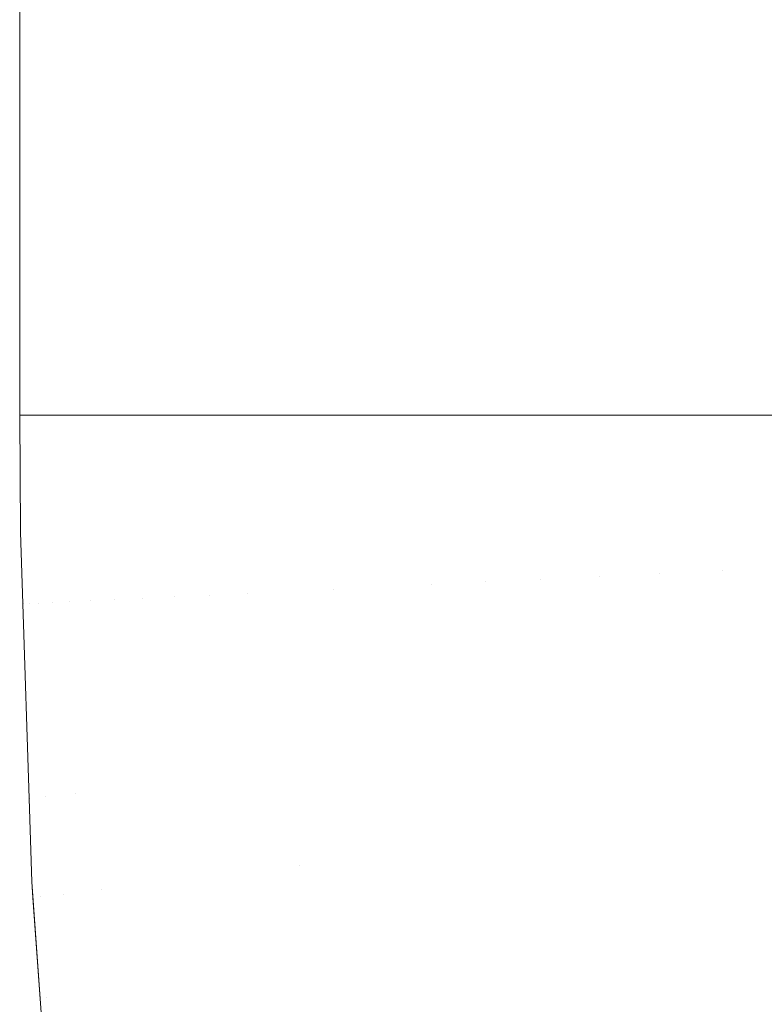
# Model space of a CAD drawing. Header units: centimetres. Extents: x -17.1 to 18.2, y 4.2 to 6.
# Tile 33 of 256: x -17.0865 to -17.074, y 4.2903 to 4.3069. Entities that reach past the tile are written whole.
import ezdxf

# ---------------------------------------------------------------- set-up
doc = ezdxf.new("R2010")
doc.units = ezdxf.units.CM
doc.header["$LTSCALE"] = 2.54
doc.layers.add('Lucido design-1', color=7, linetype='Continuous')

# ---------------------------------------------------------------- blocks, each defined once
blk = doc.blocks.new('Gruppo-3-1')
at = {"color": 7, "linetype": 'Continuous', "lineweight": 9}
for points, invisible_edges in [([(-17.086476, 5.900212, -2276.319046), (-17.086537, 5.900212, -2276.32217), (-17.086537, 4.300212, -2276.32217), (-17.086476, 4.300212, -2276.319046)], 8), ([(-17.086476, 4.300212, -2276.925294), (-17.086537, 4.300212, -2276.92217), (-17.086537, 5.900212, -2276.92217), (-17.086476, 5.900212, -2276.925294)], 8), ([(-17.086476, 4.300212, -2276.319046), (-17.086421, 4.300212, -2276.316248), (-17.086421, 5.900212, -2276.316248), (-17.086476, 5.900212, -2276.319046)], 10), ([(-17.086476, 5.900212, -2276.925294), (-17.086421, 5.900212, -2276.928092), (-17.086421, 4.300212, -2276.928092), (-17.086476, 4.300212, -2276.925294)], 10), ([(-17.086048, 5.900212, -2276.310032), (-17.086421, 5.900212, -2276.316248), (-17.086421, 4.300212, -2276.316248), (-17.086215, 4.300212, -2276.312817)], 10), ([(-17.086215, 4.300212, -2276.931522), (-17.086421, 4.300212, -2276.928092), (-17.086421, 5.900212, -2276.928092), (-17.086215, 5.900212, -2276.931522)], 10), ([(-17.086215, 4.300212, -2276.312817), (-17.086048, 4.300212, -2276.310032), (-17.086048, 5.900212, -2276.310032)], 10), ([(-17.086215, 5.900212, -2276.931522), (-17.086048, 5.900212, -2276.934308), (-17.086048, 4.300212, -2276.934308), (-17.086215, 4.300212, -2276.931522)], 10), ([(-17.085423, 5.900212, -2276.3039), (-17.086048, 5.900212, -2276.310032), (-17.086048, 4.300212, -2276.310032), (-17.085702, 4.300212, -2276.306643)], 10), ([(-17.085702, 4.300212, -2276.937697), (-17.086048, 4.300212, -2276.934308), (-17.086048, 5.900212, -2276.934308), (-17.085702, 5.900212, -2276.937697)], 10), ([(-17.085702, 4.300212, -2276.306643), (-17.085423, 4.300212, -2276.3039), (-17.085423, 5.900212, -2276.3039)], 10), ([(-17.085702, 5.900212, -2276.937697), (-17.085423, 5.900212, -2276.94044), (-17.085423, 4.300212, -2276.94044), (-17.085702, 4.300212, -2276.937697)], 10), ([(-17.084557, 5.900212, -2276.2979), (-17.085423, 5.900212, -2276.3039), (-17.085423, 4.300212, -2276.3039), (-17.084941, 4.300212, -2276.300558)], 10), ([(-17.084941, 4.300212, -2276.943782), (-17.085423, 4.300212, -2276.94044), (-17.085423, 5.900212, -2276.94044), (-17.084941, 5.900212, -2276.943782)], 10), ([(-17.084941, 4.300212, -2276.300558), (-17.084557, 4.300212, -2276.2979), (-17.084557, 5.900212, -2276.2979)], 10), ([(-17.084941, 5.900212, -2276.943782), (-17.084557, 5.900212, -2276.94644), (-17.084557, 4.300212, -2276.94644), (-17.084941, 4.300212, -2276.943782)], 10), ([(-17.083467, 5.900212, -2276.292076), (-17.084557, 5.900212, -2276.2979), (-17.084557, 4.300212, -2276.2979), (-17.083939, 4.300212, -2276.294596)], 10), ([(-17.083939, 4.300212, -2276.949744), (-17.084557, 4.300212, -2276.94644), (-17.084557, 5.900212, -2276.94644), (-17.083939, 5.900212, -2276.949744)], 10), ([(-17.083939, 4.300212, -2276.294596), (-17.083467, 4.300212, -2276.292076), (-17.083467, 5.900212, -2276.292076)], 10), ([(-17.083939, 5.900212, -2276.949744), (-17.083467, 5.900212, -2276.952263), (-17.083467, 4.300212, -2276.952263), (-17.083939, 4.300212, -2276.949744)], 10), ([(-17.082172, 5.900212, -2276.286466), (-17.083467, 5.900212, -2276.292076), (-17.083467, 4.300212, -2276.292076), (-17.082708, 4.300212, -2276.288788)], 10), ([(-17.082708, 4.300212, -2276.955552), (-17.083467, 4.300212, -2276.952263), (-17.083467, 5.900212, -2276.952263), (-17.082708, 5.900212, -2276.955552)], 10), ([(-17.082708, 4.300212, -2276.288788), (-17.082172, 4.300212, -2276.286466), (-17.082172, 5.900212, -2276.286466)], 10), ([(-17.082708, 5.900212, -2276.955552), (-17.082172, 5.900212, -2276.957874), (-17.082172, 4.300212, -2276.957874), (-17.082708, 4.300212, -2276.955552)], 10), ([(-17.080694, 5.900212, -2276.281099), (-17.082172, 5.900212, -2276.286466), (-17.082172, 4.300212, -2276.286466), (-17.081262, 4.300212, -2276.283162)], 10), ([(-17.081262, 4.300212, -2276.961178), (-17.082172, 4.300212, -2276.957874), (-17.082172, 5.900212, -2276.957874), (-17.081262, 5.900212, -2276.961178)], 10), ([(-17.081262, 4.300212, -2276.283162), (-17.080694, 4.300212, -2276.281099), (-17.080694, 5.900212, -2276.281099)], 10), ([(-17.081262, 5.900212, -2276.961178), (-17.080694, 5.900212, -2276.963241), (-17.080694, 4.300212, -2276.963241), (-17.081262, 4.300212, -2276.961178)], 10), ([(-17.079055, 5.900212, -2276.275998), (-17.080694, 5.900212, -2276.281099), (-17.080694, 4.300212, -2276.281099), (-17.079616, 4.300212, -2276.277744)], 10), ([(-17.079616, 4.300212, -2276.966596), (-17.080694, 4.300212, -2276.963241), (-17.080694, 5.900212, -2276.963241), (-17.079616, 5.900212, -2276.966596)], 10), ([(-17.079616, 4.300212, -2276.277744), (-17.079055, 4.300212, -2276.275998), (-17.079055, 5.900212, -2276.275998)], 10), ([(-17.079616, 5.900212, -2276.966596), (-17.079055, 5.900212, -2276.968341), (-17.079055, 4.300212, -2276.968341), (-17.079616, 4.300212, -2276.966596)], 10), ([(-17.077281, 5.900212, -2276.271181), (-17.079055, 5.900212, -2276.275998), (-17.079055, 4.300212, -2276.275998), (-17.077787, 4.300212, -2276.272554)], 10), ([(-17.078731, 4.300212, -2276.969223), (-17.079055, 4.300212, -2276.968341), (-17.079055, 5.900212, -2276.968341), (-17.078731, 5.900212, -2276.969223)], 10), ([(-17.077787, 4.300212, -2276.971786), (-17.078731, 4.300212, -2276.969223), (-17.078731, 5.900212, -2276.969223), (-17.077787, 5.900212, -2276.971786)], 10), ([(-17.077787, 4.300212, -2276.272554), (-17.077281, 4.300212, -2276.271181), (-17.077281, 5.900212, -2276.271181)], 10), ([(-17.077787, 5.900212, -2276.971786), (-17.077281, 5.900212, -2276.973159), (-17.077281, 4.300212, -2276.973159), (-17.077787, 4.300212, -2276.971786)], 10), ([(-17.075395, 5.900212, -2276.266656), (-17.077281, 5.900212, -2276.271181), (-17.077281, 4.300212, -2276.271181), (-17.075793, 4.300212, -2276.267611)], 10), ([(-17.07681, 4.300212, -2276.974289), (-17.077281, 4.300212, -2276.973159), (-17.077281, 5.900212, -2276.973159), (-17.07681, 5.900212, -2276.974289)], 10), ([(-17.075793, 4.300212, -2276.976729), (-17.07681, 4.300212, -2276.974289), (-17.07681, 5.900212, -2276.974289), (-17.075793, 5.900212, -2276.976729)], 10), ([(-17.075793, 4.300212, -2276.267611), (-17.075395, 4.300212, -2276.266656), (-17.075395, 5.900212, -2276.266656)], 10), ([(-17.075793, 5.900212, -2276.976729), (-17.075395, 5.900212, -2276.977684), (-17.075395, 4.300212, -2276.977684), (-17.075793, 4.300212, -2276.976729)], 10), ([(-17.073418, 5.900212, -2276.262425), (-17.075395, 5.900212, -2276.266656), (-17.075395, 4.300212, -2276.266656), (-17.073653, 4.300212, -2276.262928)], 10), ([(-17.074733, 4.300212, -2276.9791), (-17.075395, 4.300212, -2276.977684), (-17.075395, 5.900212, -2276.977684), (-17.074733, 5.900212, -2276.9791)], 10), ([(-17.074733, 5.900212, -2276.9791), (-17.073418, 5.900212, -2276.981914), (-17.073418, 4.300212, -2276.981914), (-17.074733, 4.300212, -2276.9791)], 10), ([(-17.086472, 4.29704, -2276.319046), (-17.086476, 4.300212, -2276.319046), (-17.086537, 4.300212, -2276.32217), (-17.086525, 4.298249, -2276.32217)], 9), ([(-17.086525, 4.298249, -2276.92217), (-17.086525, 4.298249, -2276.32217), (-17.086537, 4.300212, -2276.32217), (-17.086537, 4.300212, -2276.92217)], 1), ([(-17.086525, 4.298249, -2276.92217), (-17.086537, 4.300212, -2276.92217), (-17.086476, 4.300212, -2276.925294), (-17.086472, 4.29704, -2276.925294)], 12), ([(-17.086421, 4.300212, -2276.316248), (-17.086476, 4.300212, -2276.319046), (-17.086472, 4.29704, -2276.319046)], 10), ([(-17.086472, 4.29704, -2276.925294), (-17.086476, 4.300212, -2276.925294), (-17.086421, 4.300212, -2276.928092)], 9), ([(-17.086472, 4.29704, -2276.319046), (-17.086375, 4.297044, -2276.315926), (-17.086421, 4.300212, -2276.316248)], 11), ([(-17.086421, 4.300212, -2276.928092), (-17.086375, 4.297044, -2276.928414), (-17.086472, 4.29704, -2276.925294)], 11), ([(-17.086215, 4.300212, -2276.312817), (-17.086421, 4.300212, -2276.316248), (-17.086375, 4.297044, -2276.315926)], 10), ([(-17.086375, 4.297044, -2276.928414), (-17.086421, 4.300212, -2276.928092), (-17.086215, 4.300212, -2276.931522)], 9), ([(-17.086375, 4.297044, -2276.315926), (-17.086214, 4.297052, -2276.312816), (-17.086215, 4.300212, -2276.312817)], 11), ([(-17.086215, 4.300212, -2276.931522), (-17.086214, 4.297052, -2276.931524), (-17.086375, 4.297044, -2276.928414)], 11), ([(-17.086048, 4.300212, -2276.310032), (-17.086215, 4.300212, -2276.312817), (-17.086214, 4.297052, -2276.312816)], 10), ([(-17.086214, 4.297052, -2276.931524), (-17.086215, 4.300212, -2276.931522), (-17.086048, 4.300212, -2276.934308)], 9), ([(-17.086214, 4.297052, -2276.312816), (-17.085989, 4.297063, -2276.309719), (-17.086048, 4.300212, -2276.310032)], 11), ([(-17.086048, 4.300212, -2276.934308), (-17.085989, 4.297063, -2276.934621), (-17.086214, 4.297052, -2276.931524)], 11), ([(-17.085702, 4.300212, -2276.306643), (-17.086048, 4.300212, -2276.310032), (-17.085989, 4.297063, -2276.309719)], 10), ([(-17.085989, 4.297063, -2276.934621), (-17.086048, 4.300212, -2276.934308), (-17.085702, 4.300212, -2276.937697)], 9), ([(-17.085989, 4.297063, -2276.309719), (-17.085701, 4.297077, -2276.30664), (-17.085702, 4.300212, -2276.306643)], 11), ([(-17.085702, 4.300212, -2276.937697), (-17.085701, 4.297077, -2276.9377), (-17.085989, 4.297063, -2276.934621)], 11), ([(-17.085423, 4.300212, -2276.3039), (-17.085702, 4.300212, -2276.306643), (-17.085701, 4.297077, -2276.30664)], 10), ([(-17.085701, 4.297077, -2276.9377), (-17.085702, 4.300212, -2276.937697), (-17.085423, 4.300212, -2276.94044)], 9), ([(-17.085701, 4.297077, -2276.30664), (-17.085351, 4.297094, -2276.303583), (-17.085423, 4.300212, -2276.3039)], 11), ([(-17.085423, 4.300212, -2276.94044), (-17.085351, 4.297094, -2276.940757), (-17.085701, 4.297077, -2276.9377)], 11), ([(-17.084941, 4.300212, -2276.300558), (-17.085423, 4.300212, -2276.3039), (-17.085351, 4.297094, -2276.303583)], 10), ([(-17.085351, 4.297094, -2276.940757), (-17.085423, 4.300212, -2276.94044), (-17.084941, 4.300212, -2276.943782)], 9), ([(-17.085351, 4.297094, -2276.303583), (-17.084939, 4.297113, -2276.300554), (-17.084941, 4.300212, -2276.300558)], 11), ([(-17.084941, 4.300212, -2276.943782), (-17.084939, 4.297113, -2276.943786), (-17.085351, 4.297094, -2276.940757)], 11), ([(-17.084557, 4.300212, -2276.2979), (-17.084941, 4.300212, -2276.300558), (-17.084939, 4.297113, -2276.300554)], 10), ([(-17.084939, 4.297113, -2276.943786), (-17.084941, 4.300212, -2276.943782), (-17.084557, 4.300212, -2276.94644)], 9), ([(-17.084939, 4.297113, -2276.300554), (-17.084467, 4.297136, -2276.297555), (-17.084557, 4.300212, -2276.2979)], 11), ([(-17.084557, 4.300212, -2276.94644), (-17.084467, 4.297136, -2276.946785), (-17.084939, 4.297113, -2276.943786)], 11), ([(-17.083939, 4.300212, -2276.294596), (-17.084557, 4.300212, -2276.2979), (-17.084467, 4.297136, -2276.297555)], 10), ([(-17.084467, 4.297136, -2276.946785), (-17.084557, 4.300212, -2276.94644), (-17.083939, 4.300212, -2276.949744)], 9), ([(-17.084467, 4.297136, -2276.297555), (-17.083937, 4.297161, -2276.29459), (-17.083939, 4.300212, -2276.294596)], 11), ([(-17.083939, 4.300212, -2276.949744), (-17.083937, 4.297161, -2276.94975), (-17.084467, 4.297136, -2276.946785)], 11), ([(-17.083467, 4.300212, -2276.292076), (-17.083939, 4.300212, -2276.294596), (-17.083937, 4.297161, -2276.29459)], 10), ([(-17.083937, 4.297161, -2276.94975), (-17.083939, 4.300212, -2276.949744), (-17.083467, 4.300212, -2276.952263)], 9), ([(-17.083937, 4.297161, -2276.29459), (-17.083349, 4.297189, -2276.291665), (-17.083467, 4.300212, -2276.292076)], 11), ([(-17.083467, 4.300212, -2276.952263), (-17.083349, 4.297189, -2276.952675), (-17.083937, 4.297161, -2276.94975)], 11), ([(-17.082708, 4.300212, -2276.288788), (-17.083467, 4.300212, -2276.292076), (-17.083349, 4.297189, -2276.291665)], 10), ([(-17.083349, 4.297189, -2276.952675), (-17.083467, 4.300212, -2276.952263), (-17.082708, 4.300212, -2276.955552)], 9), ([(-17.083349, 4.297189, -2276.291665), (-17.082705, 4.29722, -2276.288781), (-17.082708, 4.300212, -2276.288788)], 11), ([(-17.082708, 4.300212, -2276.955552), (-17.082705, 4.29722, -2276.955559), (-17.083349, 4.297189, -2276.952675)], 11), ([(-17.082172, 4.300212, -2276.286466), (-17.082708, 4.300212, -2276.288788), (-17.082705, 4.29722, -2276.288781)], 10), ([(-17.082705, 4.29722, -2276.955559), (-17.082708, 4.300212, -2276.955552), (-17.082172, 4.300212, -2276.957874)], 9), ([(-17.082705, 4.29722, -2276.288781), (-17.082008, 4.297254, -2276.285944), (-17.082172, 4.300212, -2276.286466)], 11), ([(-17.082172, 4.300212, -2276.957874), (-17.082008, 4.297254, -2276.958396), (-17.082705, 4.29722, -2276.955559)], 11), ([(-17.081262, 4.300212, -2276.283162), (-17.082172, 4.300212, -2276.286466), (-17.082008, 4.297254, -2276.285944), (-17.081258, 4.29729, -2276.283155)], 14), ([(-17.081258, 4.29729, -2276.961185), (-17.082008, 4.297254, -2276.958396), (-17.082172, 4.300212, -2276.957874), (-17.081262, 4.300212, -2276.961178)], 11), ([(-17.080694, 4.300212, -2276.281099), (-17.081262, 4.300212, -2276.283162), (-17.081258, 4.29729, -2276.283155)], 10), ([(-17.081258, 4.29729, -2276.961185), (-17.081262, 4.300212, -2276.961178), (-17.080694, 4.300212, -2276.963241)], 9), ([(-17.081258, 4.29729, -2276.283155), (-17.080458, 4.297328, -2276.280418), (-17.080694, 4.300212, -2276.281099)], 11), ([(-17.080694, 4.300212, -2276.963241), (-17.080458, 4.297328, -2276.963922), (-17.081258, 4.29729, -2276.961185)], 11), ([(-17.07961, 4.297369, -2276.277736), (-17.079616, 4.300212, -2276.277744), (-17.080694, 4.300212, -2276.281099), (-17.080458, 4.297328, -2276.280418)], 13), ([(-17.080458, 4.297328, -2276.963922), (-17.080694, 4.300212, -2276.963241), (-17.079616, 4.300212, -2276.966596), (-17.07961, 4.297369, -2276.966604)], 13), ([(-17.079055, 4.300212, -2276.275998), (-17.079616, 4.300212, -2276.277744), (-17.07961, 4.297369, -2276.277736)], 10), ([(-17.07961, 4.297369, -2276.966604), (-17.079616, 4.300212, -2276.966596), (-17.079055, 4.300212, -2276.968341)], 9), ([(-17.07961, 4.297369, -2276.277736), (-17.078716, 4.297412, -2276.275111), (-17.079055, 4.300212, -2276.275998)], 11), ([(-17.079055, 4.300212, -2276.968341), (-17.078716, 4.297412, -2276.969229), (-17.07961, 4.297369, -2276.966604)], 11), ([(-17.077779, 4.297457, -2276.272546), (-17.077787, 4.300212, -2276.272554), (-17.079055, 4.300212, -2276.275998), (-17.078716, 4.297412, -2276.275111)], 13), ([(-17.079055, 4.300212, -2276.968341), (-17.078731, 4.300212, -2276.969223), (-17.078716, 4.297412, -2276.969229)], 10), ([(-17.078716, 4.297412, -2276.969229), (-17.078731, 4.300212, -2276.969223), (-17.077787, 4.300212, -2276.971786), (-17.077779, 4.297457, -2276.971794)], 13), ([(-17.077281, 4.300212, -2276.271181), (-17.077787, 4.300212, -2276.272554), (-17.077779, 4.297457, -2276.272546)], 10), ([(-17.077779, 4.297457, -2276.971794), (-17.077787, 4.300212, -2276.971786), (-17.077281, 4.300212, -2276.973159)], 9), ([(-17.077779, 4.297457, -2276.272546), (-17.076799, 4.297504, -2276.270043), (-17.077281, 4.300212, -2276.271181)], 11), ([(-17.077281, 4.300212, -2276.973159), (-17.076799, 4.297504, -2276.974297), (-17.077779, 4.297457, -2276.971794)], 11), ([(-17.075781, 4.297552, -2276.267604), (-17.075793, 4.300212, -2276.267611), (-17.077281, 4.300212, -2276.271181), (-17.076799, 4.297504, -2276.270043)], 13), ([(-17.077281, 4.300212, -2276.973159), (-17.07681, 4.300212, -2276.974289), (-17.076799, 4.297504, -2276.974297)], 10), ([(-17.076799, 4.297504, -2276.974297), (-17.07681, 4.300212, -2276.974289), (-17.075793, 4.300212, -2276.976729), (-17.075781, 4.297552, -2276.976736)], 13), ([(-17.075395, 4.300212, -2276.266656), (-17.075793, 4.300212, -2276.267611), (-17.075781, 4.297552, -2276.267604)], 10), ([(-17.075781, 4.297552, -2276.976736), (-17.075793, 4.300212, -2276.976729), (-17.075395, 4.300212, -2276.977684)], 9), ([(-17.075781, 4.297552, -2276.267604), (-17.074725, 4.297603, -2276.26523), (-17.075395, 4.300212, -2276.266656)], 11), ([(-17.074725, 4.297603, -2276.979109), (-17.075781, 4.297552, -2276.976736), (-17.075395, 4.300212, -2276.977684)], 11), ([(-17.073636, 4.297655, -2276.262924), (-17.073653, 4.300212, -2276.262928), (-17.075395, 4.300212, -2276.266656), (-17.074725, 4.297603, -2276.26523)], 13), ([(-17.075395, 4.300212, -2276.977684), (-17.074733, 4.300212, -2276.9791), (-17.074725, 4.297603, -2276.979109)], 10), ([(-17.074725, 4.297603, -2276.979109), (-17.074733, 4.300212, -2276.9791), (-17.073418, 4.300212, -2276.981914), (-17.073636, 4.297655, -2276.981416)], 13), ([(-17.086525, 4.298249, -2276.32217), (-17.086485, 4.297039, -2276.32217), (-17.086472, 4.29704, -2276.319046)], 10), ([(-17.086485, 4.297039, -2276.32217), (-17.086525, 4.298249, -2276.32217), (-17.086525, 4.298249, -2276.92217), (-17.086485, 4.297039, -2276.92217)], 10), ([(-17.086472, 4.29704, -2276.925294), (-17.086485, 4.297039, -2276.92217), (-17.086525, 4.298249, -2276.92217)], 9), ([(-17.075781, 4.297552, -2276.267604), (-17.075693, 4.294811, -2276.267604), (-17.07464, 4.294914, -2276.26523), (-17.074725, 4.297603, -2276.26523)], 15), ([(-17.074725, 4.297603, -2276.979109), (-17.07464, 4.294914, -2276.979109), (-17.075693, 4.294811, -2276.976736), (-17.075781, 4.297552, -2276.976736)], 15), ([(-17.074725, 4.297603, -2276.26523), (-17.07464, 4.294914, -2276.26523), (-17.073551, 4.29502, -2276.262924), (-17.073636, 4.297655, -2276.262924)], 15), ([(-17.073636, 4.297655, -2276.981416), (-17.073551, 4.29502, -2276.981416), (-17.07464, 4.294914, -2276.979109), (-17.074725, 4.297603, -2276.979109)], 15), ([(-17.07961, 4.297369, -2276.277736), (-17.079517, 4.294438, -2276.277736), (-17.078624, 4.294525, -2276.275111), (-17.078716, 4.297412, -2276.275111)], 15), ([(-17.078716, 4.297412, -2276.969229), (-17.078624, 4.294525, -2276.969229), (-17.079517, 4.294438, -2276.966604), (-17.07961, 4.297369, -2276.966604)], 15), ([(-17.078716, 4.297412, -2276.275111), (-17.078624, 4.294525, -2276.275111), (-17.077688, 4.294617, -2276.272546), (-17.077779, 4.297457, -2276.272546)], 15), ([(-17.077779, 4.297457, -2276.971794), (-17.077688, 4.294617, -2276.971794), (-17.078624, 4.294525, -2276.969229), (-17.078716, 4.297412, -2276.969229)], 15), ([(-17.077779, 4.297457, -2276.272546), (-17.077688, 4.294617, -2276.272546), (-17.07671, 4.294712, -2276.270043), (-17.076799, 4.297504, -2276.270043)], 15), ([(-17.076799, 4.297504, -2276.974297), (-17.07671, 4.294712, -2276.974297), (-17.077688, 4.294617, -2276.971794), (-17.077779, 4.297457, -2276.971794)], 15), ([(-17.076799, 4.297504, -2276.270043), (-17.07671, 4.294712, -2276.270043), (-17.075693, 4.294811, -2276.267604), (-17.075781, 4.297552, -2276.267604)], 15), ([(-17.075781, 4.297552, -2276.976736), (-17.075693, 4.294811, -2276.976736), (-17.07671, 4.294712, -2276.974297), (-17.076799, 4.297504, -2276.974297)], 15), ([(-17.082607, 4.294137, -2276.288781), (-17.08191, 4.294205, -2276.285944), (-17.082008, 4.297254, -2276.285944), (-17.082705, 4.29722, -2276.288781)], 15), ([(-17.082705, 4.29722, -2276.955559), (-17.082008, 4.297254, -2276.958396), (-17.08191, 4.294205, -2276.958396), (-17.082607, 4.294137, -2276.955559)], 15), ([(-17.081258, 4.29729, -2276.283155), (-17.082008, 4.297254, -2276.285944), (-17.08191, 4.294205, -2276.285944), (-17.081162, 4.294278, -2276.283155)], 15), ([(-17.081162, 4.294278, -2276.961185), (-17.08191, 4.294205, -2276.958396), (-17.082008, 4.297254, -2276.958396), (-17.081258, 4.29729, -2276.961185)], 15), ([(-17.081162, 4.294278, -2276.283155), (-17.080363, 4.294356, -2276.280418), (-17.080458, 4.297328, -2276.280418), (-17.081258, 4.29729, -2276.283155)], 15), ([(-17.081258, 4.29729, -2276.961185), (-17.080458, 4.297328, -2276.963922), (-17.080363, 4.294356, -2276.963922), (-17.081162, 4.294278, -2276.961185)], 15), ([(-17.080458, 4.297328, -2276.280418), (-17.080363, 4.294356, -2276.280418), (-17.079517, 4.294438, -2276.277736), (-17.07961, 4.297369, -2276.277736)], 15), ([(-17.07961, 4.297369, -2276.966604), (-17.079517, 4.294438, -2276.966604), (-17.080363, 4.294356, -2276.963922), (-17.080458, 4.297328, -2276.963922)], 15), ([(-17.085598, 4.293845, -2276.30664), (-17.085248, 4.293879, -2276.303583), (-17.085351, 4.297094, -2276.303583), (-17.085701, 4.297077, -2276.30664)], 15), ([(-17.085701, 4.297077, -2276.9377), (-17.085351, 4.297094, -2276.940757), (-17.085248, 4.293879, -2276.940757), (-17.085598, 4.293845, -2276.9377)], 15), ([(-17.084939, 4.297113, -2276.300554), (-17.085351, 4.297094, -2276.303583), (-17.085248, 4.293879, -2276.303583), (-17.084837, 4.293919, -2276.300554)], 15), ([(-17.084837, 4.293919, -2276.943786), (-17.085248, 4.293879, -2276.940757), (-17.085351, 4.297094, -2276.940757), (-17.084939, 4.297113, -2276.943786)], 15), ([(-17.084837, 4.293919, -2276.300554), (-17.084366, 4.293965, -2276.297555), (-17.084467, 4.297136, -2276.297555), (-17.084939, 4.297113, -2276.300554)], 15), ([(-17.084939, 4.297113, -2276.943786), (-17.084467, 4.297136, -2276.946785), (-17.084366, 4.293965, -2276.946785), (-17.084837, 4.293919, -2276.943786)], 15), ([(-17.083937, 4.297161, -2276.29459), (-17.084467, 4.297136, -2276.297555), (-17.084366, 4.293965, -2276.297555), (-17.083836, 4.294017, -2276.29459)], 15), ([(-17.083836, 4.294017, -2276.94975), (-17.084366, 4.293965, -2276.946785), (-17.084467, 4.297136, -2276.946785), (-17.083937, 4.297161, -2276.94975)], 15), ([(-17.083836, 4.294017, -2276.29459), (-17.083249, 4.294074, -2276.291665), (-17.083349, 4.297189, -2276.291665), (-17.083937, 4.297161, -2276.29459)], 15), ([(-17.083937, 4.297161, -2276.94975), (-17.083349, 4.297189, -2276.952675), (-17.083249, 4.294074, -2276.952675), (-17.083836, 4.294017, -2276.94975)], 15), ([(-17.082705, 4.29722, -2276.288781), (-17.083349, 4.297189, -2276.291665), (-17.083249, 4.294074, -2276.291665), (-17.082607, 4.294137, -2276.288781)], 15), ([(-17.082607, 4.294137, -2276.955559), (-17.083249, 4.294074, -2276.952675), (-17.083349, 4.297189, -2276.952675), (-17.082705, 4.29722, -2276.955559)], 15), ([(-17.086472, 4.29704, -2276.319046), (-17.086485, 4.297039, -2276.32217), (-17.086379, 4.293768, -2276.32217), (-17.086367, 4.29377, -2276.319046)], 13), ([(-17.086367, 4.29377, -2276.925294), (-17.086379, 4.293768, -2276.92217), (-17.086485, 4.297039, -2276.92217), (-17.086472, 4.29704, -2276.925294)], 13), ([(-17.086485, 4.297039, -2276.92217), (-17.086379, 4.293768, -2276.92217), (-17.086379, 4.293768, -2276.32217), (-17.086485, 4.297039, -2276.32217)], 10), ([(-17.086367, 4.29377, -2276.319046), (-17.086271, 4.29378, -2276.315926), (-17.086375, 4.297044, -2276.315926), (-17.086472, 4.29704, -2276.319046)], 15), ([(-17.086472, 4.29704, -2276.925294), (-17.086375, 4.297044, -2276.928414), (-17.086271, 4.29378, -2276.928414), (-17.086367, 4.29377, -2276.925294)], 15), ([(-17.086214, 4.297052, -2276.312816), (-17.086375, 4.297044, -2276.315926), (-17.086271, 4.29378, -2276.315926), (-17.08611, 4.293795, -2276.312816)], 15), ([(-17.08611, 4.293795, -2276.931524), (-17.086271, 4.29378, -2276.928414), (-17.086375, 4.297044, -2276.928414), (-17.086214, 4.297052, -2276.931524)], 15), ([(-17.08611, 4.293795, -2276.312816), (-17.085885, 4.293817, -2276.309719), (-17.085989, 4.297063, -2276.309719), (-17.086214, 4.297052, -2276.312816)], 15), ([(-17.086214, 4.297052, -2276.931524), (-17.085989, 4.297063, -2276.934621), (-17.085885, 4.293817, -2276.934621), (-17.08611, 4.293795, -2276.931524)], 15), ([(-17.085701, 4.297077, -2276.30664), (-17.085989, 4.297063, -2276.309719), (-17.085885, 4.293817, -2276.309719), (-17.085598, 4.293845, -2276.30664)], 15), ([(-17.085598, 4.293845, -2276.9377), (-17.085885, 4.293817, -2276.934621), (-17.085989, 4.297063, -2276.934621), (-17.085701, 4.297077, -2276.9377)], 15), ([(-17.073405, 4.292307, -2276.262924), (-17.073551, 4.29502, -2276.262924), (-17.07464, 4.294914, -2276.26523), (-17.07449, 4.292146, -2276.26523)], 15), ([(-17.07449, 4.292146, -2276.979109), (-17.07464, 4.294914, -2276.979109), (-17.073551, 4.29502, -2276.981416), (-17.073405, 4.292307, -2276.981416)], 15), ([(-17.075541, 4.291989, -2276.267604), (-17.075693, 4.294811, -2276.267604), (-17.07671, 4.294712, -2276.270043), (-17.076555, 4.291838, -2276.270043)], 15), ([(-17.076555, 4.291838, -2276.974297), (-17.07671, 4.294712, -2276.974297), (-17.075693, 4.294811, -2276.976736), (-17.075541, 4.291989, -2276.976736)], 15), ([(-17.07449, 4.292146, -2276.26523), (-17.07464, 4.294914, -2276.26523), (-17.075693, 4.294811, -2276.267604), (-17.075541, 4.291989, -2276.267604)], 15), ([(-17.075541, 4.291989, -2276.976736), (-17.075693, 4.294811, -2276.976736), (-17.07464, 4.294914, -2276.979109), (-17.07449, 4.292146, -2276.979109)], 15), ([(-17.07753, 4.291693, -2276.272546), (-17.077688, 4.294617, -2276.272546), (-17.078624, 4.294525, -2276.275111), (-17.078464, 4.291554, -2276.275111)], 15), ([(-17.078464, 4.291554, -2276.969229), (-17.078624, 4.294525, -2276.969229), (-17.077688, 4.294617, -2276.971794), (-17.07753, 4.291693, -2276.971794)], 15), ([(-17.076555, 4.291838, -2276.270043), (-17.07671, 4.294712, -2276.270043), (-17.077688, 4.294617, -2276.272546), (-17.07753, 4.291693, -2276.272546)], 15), ([(-17.07753, 4.291693, -2276.971794), (-17.077688, 4.294617, -2276.971794), (-17.07671, 4.294712, -2276.974297), (-17.076555, 4.291838, -2276.974297)], 15), ([(-17.079517, 4.294438, -2276.277736), (-17.080363, 4.294356, -2276.280418), (-17.080198, 4.291296, -2276.280418), (-17.079354, 4.291422, -2276.277736)], 15), ([(-17.079354, 4.291422, -2276.966604), (-17.080198, 4.291296, -2276.963922), (-17.080363, 4.294356, -2276.963922), (-17.079517, 4.294438, -2276.966604)], 15), ([(-17.079354, 4.291422, -2276.277736), (-17.078464, 4.291554, -2276.275111), (-17.078624, 4.294525, -2276.275111), (-17.079517, 4.294438, -2276.277736)], 15), ([(-17.079517, 4.294438, -2276.966604), (-17.078624, 4.294525, -2276.969229), (-17.078464, 4.291554, -2276.969229), (-17.079354, 4.291422, -2276.966604)], 15), ([(-17.081162, 4.294278, -2276.283155), (-17.08191, 4.294205, -2276.285944), (-17.081741, 4.291066, -2276.285944), (-17.080994, 4.291177, -2276.283155)], 15), ([(-17.081835, 4.292647, -2276.958396), (-17.08191, 4.294205, -2276.958396), (-17.081162, 4.294278, -2276.961185), (-17.080994, 4.291177, -2276.961185)], 15), ([(-17.080994, 4.291177, -2276.283155), (-17.080198, 4.291296, -2276.280418), (-17.080363, 4.294356, -2276.280418), (-17.081162, 4.294278, -2276.283155)], 15), ([(-17.081162, 4.294278, -2276.961185), (-17.080363, 4.294356, -2276.963922), (-17.080198, 4.291296, -2276.963922), (-17.080994, 4.291177, -2276.961185)], 15), ([(-17.082607, 4.294137, -2276.288781), (-17.083249, 4.294074, -2276.291665), (-17.083076, 4.290867, -2276.291665), (-17.082435, 4.290963, -2276.288781)], 15), ([(-17.082531, 4.292561, -2276.955559), (-17.083173, 4.292482, -2276.952675), (-17.083249, 4.294074, -2276.952675), (-17.082607, 4.294137, -2276.955559)], 15), ([(-17.082435, 4.290963, -2276.288781), (-17.081741, 4.291066, -2276.285944), (-17.08191, 4.294205, -2276.285944), (-17.082607, 4.294137, -2276.288781)], 15), ([(-17.082607, 4.294137, -2276.955559), (-17.08191, 4.294205, -2276.958396), (-17.081835, 4.292647, -2276.958396), (-17.082531, 4.292561, -2276.955559)], 15), ([(-17.084659, 4.290632, -2276.300554), (-17.08419, 4.290702, -2276.297555), (-17.084366, 4.293965, -2276.297555), (-17.084837, 4.293919, -2276.300554)], 15), ([(-17.084837, 4.293919, -2276.943786), (-17.084366, 4.293965, -2276.946785), (-17.084288, 4.292345, -2276.946785), (-17.084758, 4.292287, -2276.943786)], 15), ([(-17.083836, 4.294017, -2276.29459), (-17.084366, 4.293965, -2276.297555), (-17.08419, 4.290702, -2276.297555), (-17.083662, 4.29078, -2276.29459)], 15), ([(-17.083759, 4.29241, -2276.94975), (-17.084288, 4.292345, -2276.946785), (-17.084366, 4.293965, -2276.946785), (-17.083836, 4.294017, -2276.94975)], 15), ([(-17.083662, 4.29078, -2276.29459), (-17.083076, 4.290867, -2276.291665), (-17.083249, 4.294074, -2276.291665), (-17.083836, 4.294017, -2276.29459)], 15), ([(-17.083836, 4.294017, -2276.94975), (-17.083249, 4.294074, -2276.952675), (-17.083173, 4.292482, -2276.952675), (-17.083759, 4.29241, -2276.94975)], 15), ([(-17.086367, 4.29377, -2276.319046), (-17.086379, 4.293768, -2276.32217), (-17.086333, 4.292368, -2276.32217)], 9), ([(-17.086333, 4.292368, -2276.92217), (-17.086379, 4.293768, -2276.92217), (-17.086367, 4.29377, -2276.925294)], 10), ([(-17.086379, 4.293768, -2276.92217), (-17.086333, 4.292368, -2276.92217), (-17.086333, 4.292368, -2276.32217), (-17.086379, 4.293768, -2276.32217)], 10), ([(-17.086186, 4.290404, -2276.319046), (-17.086089, 4.290419, -2276.315926), (-17.086271, 4.29378, -2276.315926), (-17.086367, 4.29377, -2276.319046)], 15), ([(-17.086367, 4.29377, -2276.925294), (-17.086271, 4.29378, -2276.928414), (-17.08619, 4.292111, -2276.928414)], 11), ([(-17.086186, 4.290404, -2276.319046), (-17.086367, 4.29377, -2276.319046), (-17.086333, 4.292368, -2276.32217)], 11), ([(-17.086367, 4.29377, -2276.925294), (-17.08619, 4.292111, -2276.928414), (-17.086333, 4.292368, -2276.92217)], 11), ([(-17.08611, 4.293795, -2276.312816), (-17.086271, 4.29378, -2276.315926), (-17.086089, 4.290419, -2276.315926), (-17.085929, 4.290443, -2276.312816)], 15), ([(-17.08619, 4.292111, -2276.928414), (-17.086271, 4.29378, -2276.928414), (-17.08611, 4.293795, -2276.931524)], 11), ([(-17.08611, 4.293795, -2276.931524), (-17.085805, 4.292159, -2276.934621), (-17.08619, 4.292111, -2276.928414)], 11), ([(-17.085929, 4.290443, -2276.312816), (-17.085705, 4.290476, -2276.309719), (-17.085885, 4.293817, -2276.309719), (-17.08611, 4.293795, -2276.312816)], 15), ([(-17.08611, 4.293795, -2276.931524), (-17.085885, 4.293817, -2276.934621), (-17.085805, 4.292159, -2276.934621)], 11), ([(-17.085598, 4.293845, -2276.30664), (-17.085885, 4.293817, -2276.309719), (-17.085705, 4.290476, -2276.309719), (-17.085418, 4.290519, -2276.30664)], 15), ([(-17.085805, 4.292159, -2276.934621), (-17.085885, 4.293817, -2276.934621), (-17.085598, 4.293845, -2276.9377)], 11), ([(-17.085598, 4.293845, -2276.9377), (-17.085169, 4.292237, -2276.940757), (-17.085805, 4.292159, -2276.934621)], 11), ([(-17.085418, 4.290519, -2276.30664), (-17.085069, 4.290571, -2276.303583), (-17.085248, 4.293879, -2276.303583), (-17.085598, 4.293845, -2276.30664)], 15), ([(-17.085598, 4.293845, -2276.9377), (-17.085248, 4.293879, -2276.940757), (-17.085169, 4.292237, -2276.940757)], 11), ([(-17.084837, 4.293919, -2276.300554), (-17.085248, 4.293879, -2276.303583), (-17.085069, 4.290571, -2276.303583), (-17.084659, 4.290632, -2276.300554)], 15), ([(-17.084758, 4.292287, -2276.943786), (-17.085169, 4.292237, -2276.940757), (-17.085248, 4.293879, -2276.940757), (-17.084837, 4.293919, -2276.943786)], 15), ([(-17.082531, 4.292561, -2276.955559), (-17.081835, 4.292647, -2276.958396), (-17.081741, 4.291066, -2276.958396), (-17.082435, 4.290963, -2276.955559)], 15), ([(-17.080994, 4.291177, -2276.961185), (-17.081741, 4.291066, -2276.958396), (-17.081835, 4.292647, -2276.958396)], 11), ([(-17.083759, 4.29241, -2276.94975), (-17.083173, 4.292482, -2276.952675), (-17.083076, 4.290867, -2276.952675), (-17.083662, 4.29078, -2276.94975)], 15), ([(-17.082435, 4.290963, -2276.955559), (-17.083076, 4.290867, -2276.952675), (-17.083173, 4.292482, -2276.952675), (-17.082531, 4.292561, -2276.955559)], 15), ([(-17.086333, 4.292368, -2276.32217), (-17.086192, 4.290401, -2276.32217), (-17.086186, 4.290404, -2276.319046)], 10), ([(-17.086333, 4.292368, -2276.32217), (-17.086333, 4.292368, -2276.92217), (-17.086314, 4.292096, -2276.92217)], 9), ([(-17.086314, 4.292096, -2276.92217), (-17.086192, 4.290401, -2276.92217), (-17.086192, 4.290401, -2276.32217), (-17.086333, 4.292368, -2276.32217)], 10), ([(-17.08619, 4.292111, -2276.928414), (-17.086314, 4.292096, -2276.92217), (-17.086333, 4.292368, -2276.92217)], 9), ([(-17.084659, 4.290632, -2276.943786), (-17.085069, 4.290571, -2276.940757), (-17.085169, 4.292237, -2276.940757), (-17.084758, 4.292287, -2276.943786)], 15), ([(-17.084758, 4.292287, -2276.943786), (-17.084288, 4.292345, -2276.946785), (-17.08419, 4.290702, -2276.946785), (-17.084659, 4.290632, -2276.943786)], 15), ([(-17.083662, 4.29078, -2276.94975), (-17.08419, 4.290702, -2276.946785), (-17.084288, 4.292345, -2276.946785), (-17.083759, 4.29241, -2276.94975)], 15), ([(-17.07449, 4.292146, -2276.26523), (-17.074271, 4.2893, -2276.26523), (-17.07319, 4.289518, -2276.262924), (-17.073405, 4.292307, -2276.262924)], 15), ([(-17.073405, 4.292307, -2276.981416), (-17.07319, 4.289518, -2276.981416), (-17.074271, 4.2893, -2276.979109), (-17.07449, 4.292146, -2276.979109)], 15), ([(-17.086314, 4.292096, -2276.92217), (-17.08619, 4.292111, -2276.928414), (-17.086089, 4.290419, -2276.928414)], 11), ([(-17.085805, 4.292159, -2276.934621), (-17.085705, 4.290476, -2276.934621), (-17.086089, 4.290419, -2276.928414), (-17.08619, 4.292111, -2276.928414)], 15), ([(-17.085169, 4.292237, -2276.940757), (-17.085069, 4.290571, -2276.940757), (-17.085705, 4.290476, -2276.934621), (-17.085805, 4.292159, -2276.934621)], 15), ([(-17.075541, 4.291989, -2276.267604), (-17.075318, 4.289088, -2276.267604), (-17.074271, 4.2893, -2276.26523), (-17.07449, 4.292146, -2276.26523)], 15), ([(-17.07449, 4.292146, -2276.979109), (-17.074271, 4.2893, -2276.979109), (-17.075318, 4.289088, -2276.976736), (-17.075541, 4.291989, -2276.976736)], 15), ([(-17.086089, 4.290419, -2276.928414), (-17.086192, 4.290401, -2276.92217), (-17.086314, 4.292096, -2276.92217)], 9), ([(-17.076555, 4.291838, -2276.270043), (-17.076328, 4.288884, -2276.270043), (-17.075318, 4.289088, -2276.267604), (-17.075541, 4.291989, -2276.267604)], 15), ([(-17.075541, 4.291989, -2276.976736), (-17.075318, 4.289088, -2276.976736), (-17.076328, 4.288884, -2276.974297), (-17.076555, 4.291838, -2276.974297)], 15), ([(-17.07753, 4.291693, -2276.272546), (-17.077299, 4.288687, -2276.272546), (-17.076328, 4.288884, -2276.270043), (-17.076555, 4.291838, -2276.270043)], 15), ([(-17.076555, 4.291838, -2276.974297), (-17.076328, 4.288884, -2276.974297), (-17.077299, 4.288687, -2276.971794), (-17.07753, 4.291693, -2276.971794)], 15), ([(-17.078464, 4.291554, -2276.275111), (-17.078229, 4.288499, -2276.275111), (-17.077299, 4.288687, -2276.272546), (-17.07753, 4.291693, -2276.272546)], 15), ([(-17.07753, 4.291693, -2276.971794), (-17.077299, 4.288687, -2276.971794), (-17.078229, 4.288499, -2276.969229), (-17.078464, 4.291554, -2276.969229)], 15), ([(-17.079115, 4.28832, -2276.277736), (-17.078229, 4.288499, -2276.275111), (-17.078464, 4.291554, -2276.275111), (-17.079354, 4.291422, -2276.277736)], 15), ([(-17.079354, 4.291422, -2276.966604), (-17.078464, 4.291554, -2276.969229), (-17.078229, 4.288499, -2276.969229), (-17.079115, 4.28832, -2276.966604)], 15), ([(-17.080749, 4.28799, -2276.283155), (-17.079956, 4.28815, -2276.280418), (-17.080198, 4.291296, -2276.280418), (-17.080994, 4.291177, -2276.283155)], 15), ([(-17.080994, 4.291177, -2276.961185), (-17.080198, 4.291296, -2276.963922), (-17.079956, 4.28815, -2276.963922), (-17.080749, 4.28799, -2276.961185)], 15), ([(-17.079354, 4.291422, -2276.277736), (-17.080198, 4.291296, -2276.280418), (-17.079956, 4.28815, -2276.280418), (-17.079115, 4.28832, -2276.277736)], 15), ([(-17.079115, 4.28832, -2276.966604), (-17.079956, 4.28815, -2276.963922), (-17.080198, 4.291296, -2276.963922), (-17.079354, 4.291422, -2276.966604)], 15), ([(-17.080994, 4.291177, -2276.283155), (-17.081741, 4.291066, -2276.285944), (-17.081493, 4.287839, -2276.285944), (-17.080749, 4.28799, -2276.283155)], 15), ([(-17.081627, 4.289464, -2276.958396), (-17.081741, 4.291066, -2276.958396), (-17.080994, 4.291177, -2276.961185), (-17.080749, 4.28799, -2276.961185)], 15), ([(-17.082435, 4.290963, -2276.288781), (-17.083076, 4.290867, -2276.291665), (-17.082822, 4.28757, -2276.291665), (-17.082184, 4.287699, -2276.288781)], 15), ([(-17.08232, 4.289342, -2276.955559), (-17.08296, 4.28923, -2276.952675), (-17.083076, 4.290867, -2276.952675), (-17.082435, 4.290963, -2276.955559)], 15), ([(-17.082184, 4.287699, -2276.288781), (-17.081493, 4.287839, -2276.285944), (-17.081741, 4.291066, -2276.285944), (-17.082435, 4.290963, -2276.288781)], 15), ([(-17.082435, 4.290963, -2276.955559), (-17.081741, 4.291066, -2276.958396), (-17.081627, 4.289464, -2276.958396), (-17.08232, 4.289342, -2276.955559)], 15), ([(-17.083405, 4.287452, -2276.29459), (-17.082822, 4.28757, -2276.291665), (-17.083076, 4.290867, -2276.291665), (-17.083662, 4.29078, -2276.29459)], 15), ([(-17.083662, 4.29078, -2276.94975), (-17.083076, 4.290867, -2276.952675), (-17.08296, 4.28923, -2276.952675), (-17.083544, 4.289128, -2276.94975)], 15), ([(-17.084659, 4.290632, -2276.300554), (-17.085069, 4.290571, -2276.303583), (-17.084807, 4.287169, -2276.303583), (-17.084399, 4.287252, -2276.300554)], 15), ([(-17.08454, 4.288953, -2276.943786), (-17.084949, 4.288881, -2276.940757), (-17.085069, 4.290571, -2276.940757), (-17.084659, 4.290632, -2276.943786)], 15), ([(-17.084399, 4.287252, -2276.300554), (-17.083932, 4.287346, -2276.297555), (-17.08419, 4.290702, -2276.297555), (-17.084659, 4.290632, -2276.300554)], 15), ([(-17.084659, 4.290632, -2276.943786), (-17.08419, 4.290702, -2276.946785), (-17.084071, 4.289035, -2276.946785), (-17.08454, 4.288953, -2276.943786)], 15), ([(-17.083662, 4.29078, -2276.29459), (-17.08419, 4.290702, -2276.297555), (-17.083932, 4.287346, -2276.297555), (-17.083405, 4.287452, -2276.29459)], 15), ([(-17.083544, 4.289128, -2276.94975), (-17.084071, 4.289035, -2276.946785), (-17.08419, 4.290702, -2276.946785), (-17.083662, 4.29078, -2276.94975)], 15), ([(-17.085967, 4.288703, -2276.928414), (-17.086089, 4.290419, -2276.928414), (-17.085705, 4.290476, -2276.934621), (-17.085584, 4.28877, -2276.934621)], 15), ([(-17.085663, 4.286996, -2276.312816), (-17.08544, 4.287041, -2276.309719), (-17.085705, 4.290476, -2276.309719), (-17.085929, 4.290443, -2276.312816)], 15), ([(-17.085584, 4.28877, -2276.934621), (-17.085705, 4.290476, -2276.934621), (-17.085069, 4.290571, -2276.940757), (-17.084949, 4.288881, -2276.940757)], 15), ([(-17.085418, 4.290519, -2276.30664), (-17.085705, 4.290476, -2276.309719), (-17.08544, 4.287041, -2276.309719), (-17.085155, 4.287099, -2276.30664)], 15), ([(-17.085155, 4.287099, -2276.30664), (-17.084807, 4.287169, -2276.303583), (-17.085069, 4.290571, -2276.303583), (-17.085418, 4.290519, -2276.30664)], 15), ([(-17.086069, 4.288682, -2276.92217), (-17.086192, 4.290401, -2276.92217), (-17.086089, 4.290419, -2276.928414), (-17.085967, 4.288703, -2276.928414)], 14), ([(-17.086186, 4.290404, -2276.319046), (-17.086192, 4.290401, -2276.32217), (-17.085916, 4.286547, -2276.32217), (-17.085919, 4.286944, -2276.319046)], 13), ([(-17.085916, 4.286547, -2276.32217), (-17.086192, 4.290401, -2276.32217), (-17.086192, 4.290401, -2276.92217), (-17.086069, 4.288682, -2276.92217)], 10), ([(-17.085919, 4.286944, -2276.319046), (-17.085823, 4.286964, -2276.315926), (-17.086089, 4.290419, -2276.315926), (-17.086186, 4.290404, -2276.319046)], 15), ([(-17.085929, 4.290443, -2276.312816), (-17.086089, 4.290419, -2276.315926), (-17.085823, 4.286964, -2276.315926), (-17.085663, 4.286996, -2276.312816)], 15)]:
    blk.add_3dface(points, dxfattribs=dict(at, invisible_edges=invisible_edges))
blk.add_3dface([(-17.086537, 4.300212, -2276.92217), (-17.086537, 4.300212, -2276.32217), (-17.086537, 5.900212, -2276.32217), (-17.086537, 5.900212, -2276.92217)], dxfattribs=at)
blk = doc.blocks.new('Gruppo-4-1')
at = {"color": 7}
blk.add_blockref('Gruppo-3-1', (0, 0), dxfattribs=at)

msp = doc.modelspace()

# ---------------------------------------------------------------- block references
at = {"layer": 'Lucido design-1', "color": 7}
msp.add_blockref('Gruppo-4-1', (0, 0), dxfattribs=at)

doc.saveas('drawing.dxf')
